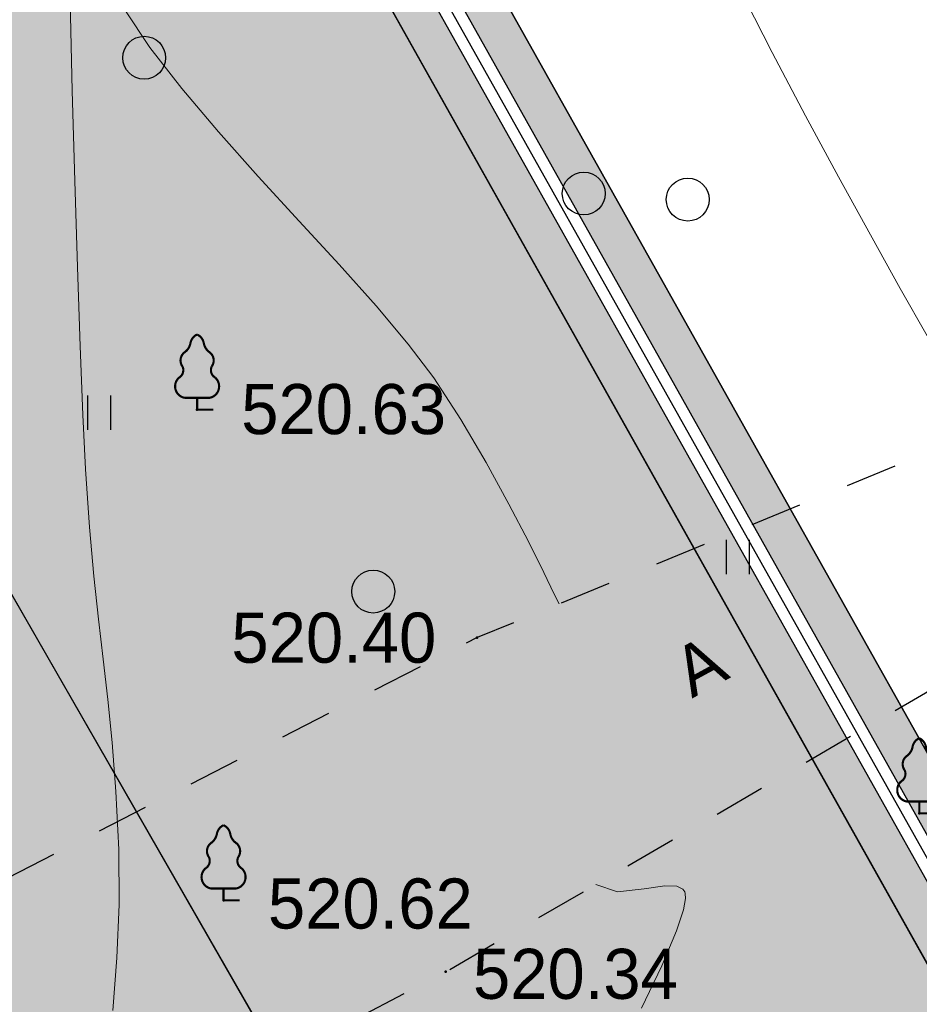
# Model space of a CAD drawing. Header units: millimetres. Extents: x 767170 to 66149698, y -983507 to 2493658.
# Tile 105 of 256: x 1975306 to 1991019, y -581026 to -563826. Entities that reach past the tile are written whole.
import ezdxf

# ---------------------------------------------------------------- set-up
doc = ezdxf.new("R2010")
doc.units = ezdxf.units.MM
doc.linetypes.add('Д_ТРОТ_ТРУБА', pattern=[3, 1.5, -1.5])
doc.linetypes.add('ДОРОГИ_СТРОЯЩ', pattern=[9, 8, -1])
for name, color, linetype in [('(004) Точки рельефа', 7, 'Continuous'), ('(022) Возд. Линии', 7, 'Continuous'), ('(025) Дорога', 7, 'Continuous'), ('(031) Горизонтали', 42, 'Continuous'), ('(036) Растительность', 7, 'Continuous'), ('(038) Деревья', 7, 'Continuous'), ('GLUXOY OG', 7, 'Continuous')]:
    doc.layers.add(name, color=color, linetype=linetype)
doc.styles.add('BM-431', font='txt')
doc.styles.add('D-431', font='txt')
doc.styles.get("Standard").update_dxf_attribs({"font": 'isocpeui.ttf'})
doc.linetypes.add('ОГРАДА_ГЛИН', pattern='A,4,["|",Standard,S=0.8,R=0,X=0,Y=-0.8],0.5,["|",Standard,S=0.8,R=0,X=0,Y=-0.8],3.5', length=8)

# ---------------------------------------------------------------- blocks, each defined once
blk = doc.blocks.new('d')
at = {"layer": '(038) Деревья'}
blk.add_ellipse((0, 0), major_axis=(0.265, 0.265), ratio=1, start_param=5.497787, end_param=11.780972, dxfattribs=at)
blk = doc.blocks.new('I04010')
for p, q in [((-0.412273, 0.007146), (-0.412273, 1.207146)), ((0.387727, 1.207146), (0.387727, 0.007146))]:
    blk.add_line(p, q)
blk = doc.blocks.new('karagach-flat-49')
at = {"layer": '(038) Деревья', "const_width": 0.0375}
for points in [[(0, 1.312, 0.246034), (-0.117, 1.159, 0.489079)], [(0, 1.312, -0.246034), (0.117, 1.159, -0.489079)], [(-0.208, 1.009, 0.181567), (-0.117, 1.159, 0.303004)], [(0.208, 1.009, -0.181567), (0.117, 1.159, -0.303004)], [(-0.208, 1.009, 0.430853), (-0.255, 0.753, 0.548276)], [(0.208, 1.009, -0.430853), (0.255, 0.753, -0.548276)], [(-0.315, 0.559, 0.383603), (-0.255, 0.753, 0.352912)], [(0.315, 0.559, -0.383603), (0.255, 0.753, -0.352912)], [(-0.315, 0.559, 0.626949), (-0.218, 0.206, 0.702465)], [(0.315, 0.559, -0.626949), (0.218, 0.206, -0.702465)]]:
    blk.add_lwpolyline(points, format="xyb", dxfattribs=at)
for points in [[(0, 0.206), (-0.218, 0.206)], [(0, 0), (0, 0.206)], [(0, 0.206), (0.218, 0.206)], [(0, 0), (0.281, 0)]]:
    blk.add_lwpolyline(points, dxfattribs=at)
at = {"layer": '(038) Деревья'}
blk.add_lwpolyline([(0, 0), (0, 0.206)], dxfattribs=at)
blk = doc.blocks.new('karagach-flat-62')
at = {"layer": '(038) Деревья', "const_width": 0.0375}
for points in [[(0, 1.312, 0.246034), (-0.117, 1.159, 0.489079)], [(0, 1.312, -0.246034), (0.117, 1.159, -0.489079)], [(-0.208, 1.009, 0.181567), (-0.117, 1.159, 0.303004)], [(0.208, 1.009, -0.181567), (0.117, 1.159, -0.303004)], [(-0.208, 1.009, 0.430853), (-0.255, 0.753, 0.548276)], [(0.208, 1.009, -0.430853), (0.255, 0.753, -0.548276)], [(-0.315, 0.559, 0.383603), (-0.255, 0.753, 0.352912)], [(0.315, 0.559, -0.383603), (0.255, 0.753, -0.352912)], [(-0.315, 0.559, 0.626949), (-0.218, 0.206, 0.702465)], [(0.315, 0.559, -0.626949), (0.218, 0.206, -0.702465)]]:
    blk.add_lwpolyline(points, format="xyb", dxfattribs=at)
for points in [[(0, 0.206), (-0.218, 0.206)], [(0, 0), (0, 0.206)], [(0, 0.206), (0.218, 0.206)], [(0, 0), (0.281, 0)]]:
    blk.add_lwpolyline(points, dxfattribs=at)
at = {"layer": '(038) Деревья'}
blk.add_lwpolyline([(0, 0), (0, 0.206)], dxfattribs=at)
blk = doc.blocks.new('karagach-flat-77')
at = {"layer": '(038) Деревья', "const_width": 0.0375}
for points in [[(0, 1.312, 0.246034), (-0.117, 1.159, 0.489079)], [(0, 1.312, -0.246034), (0.117, 1.159, -0.489079)], [(-0.208, 1.009, 0.181567), (-0.117, 1.159, 0.303004)], [(0.208, 1.009, -0.181567), (0.117, 1.159, -0.303004)], [(-0.208, 1.009, 0.430853), (-0.255, 0.753, 0.548276)], [(0.208, 1.009, -0.430853), (0.255, 0.753, -0.548276)], [(-0.315, 0.559, 0.383603), (-0.255, 0.753, 0.352912)], [(0.315, 0.559, -0.383603), (0.255, 0.753, -0.352912)], [(-0.315, 0.559, 0.626949), (-0.218, 0.206, 0.702465)], [(0.315, 0.559, -0.626949), (0.218, 0.206, -0.702465)]]:
    blk.add_lwpolyline(points, format="xyb", dxfattribs=at)
for points in [[(0, 0.206), (-0.218, 0.206)], [(0, 0), (0, 0.206)], [(0, 0.206), (0.218, 0.206)], [(0, 0), (0.281, 0)]]:
    blk.add_lwpolyline(points, dxfattribs=at)
at = {"layer": '(038) Деревья'}
blk.add_lwpolyline([(0, 0), (0, 0.206)], dxfattribs=at)
blk = doc.blocks.new('A$C05d28b1e')
at = {"layer": '(004) Точки рельефа', "color": 7, "linetype": 'ByBlock', "lineweight": -2}
for p in [(-56171, 68379), (-48449, 65309), (-56719, 62542), (-54343, 26928), (-53881, 18356)]:
    blk.add_point(p, dxfattribs=at)
at = {"layer": '(025) Дорога', "linetype": 'Д_ТРОТ_ТРУБА', "ltscale": 600, "flags": 128}
blk.add_lwpolyline([(27459, 120222), (8937, 104733), (7549, 103433), (-2273, 96670), (-15702, 86137), (-17767, 85381), (-18644, 85674), (-40043, 104576), (-45955, 113584), (-51231, 109005), (-44895, 102103), (-42025, 99008), (-25117, 82841), (-25117, 81951), (-25407, 81084), (-32229, 76172), (-32639, 76060), (-33388, 76495), (-37188, 78427), (-42918, 74170), (-43534, 73566), (-56171, 68379), (-72915, 59805), (-96929, 47597), (-121278, 30068), (-138829, 14906), (-139804, 14024), (-138021, 12053), (-129914, 19516), (-105640, 36924), (-88825, 45949), (-78921, 50853), (-56719, 62542), (-42094, 71045), (-39916, 71829), (-37271, 72176), (-35503, 71928), (-34406, 71614), (-29497, 64248), (-29370, 62878), (-30300, 61153), (-32643, 58416), (-31513, 56567), (-31513, 56567), (-31513, 56567)], dxfattribs=at)
at = {"layer": '(031) Горизонтали', "color": 42, "linetype": 'Continuous', "lineweight": 0, "ltscale": 600}
for points in [[(-47358, 71997), (-47586, 72384), (-47909, 72942), (-48313, 73648), (-48783, 74478), (-49303, 75412), (-49858, 76425), (-50434, 77495), (-51015, 78600), (-51486, 79518)], [(-54739, 68967), (-54825, 69139), (-55008, 69518), (-55276, 70057), (-55615, 70711), (-56012, 71436), (-56453, 72186), (-56926, 72915), (-57373, 73507), (-57936, 74174), (-58583, 74896), (-59280, 75656), (-59993, 76434), (-60687, 77211), (-61330, 77968), (-61887, 78686), (-62325, 79346)], [(-55817, 16431), (-55745, 17351), (-55703, 18283), (-55710, 19246), (-55761, 20258), (-55825, 21114), (-55900, 21866), (-55981, 22566), (-56065, 23266), (-56147, 24017), (-56224, 24873), (-56292, 25886), (-56339, 26836), (-56387, 28034), (-56434, 29418), (-56480, 30927), (-56523, 32497), (-56561, 34067)], [(-53300, 61905), (-52946, 62645), (-52689, 63255), (-52567, 63624), (-52530, 63820), (-52535, 63908), (-52546, 63938), (-52580, 63982), (-52681, 64035), (-52894, 64045), (-53251, 63991), (-53720, 63938), (-54095, 64068)]]:
    blk.add_lwpolyline(points, dxfattribs=at)
at = {"layer": '(022) Возд. Линии', "xscale": 1000, "yscale": 1000, "zscale": 1000}
for name, p in [('karagach-flat-49', (-48449, 65309)), ('karagach-flat-77', (-54343, 26928)), ('karagach-flat-62', (-53881, 18356))]:
    blk.add_blockref(name, p, dxfattribs=at)
at = {"layer": '(036) Растительность', "linetype": 'Continuous', "xscale": 500, "yscale": 500, "zscale": 500}
for p in [(-62767, 72005), (-44893, 24048)]:
    blk.add_blockref('I04010', p, dxfattribs=at)
at = {"layer": '(038) Деревья', "linetype": 'Continuous', "xscale": 1000, "yscale": 1000, "zscale": 1000}
for p in [(-61986, 78509), (-52493, 76030), (-57985, 69183), (-47591, 30703)]:
    blk.add_blockref('d', p, dxfattribs=at)
at = {"layer": '(004) Точки рельефа', "linetype": 'ByBlock', "char_height": 875, "attachment_point": 4, "style": 'D-431'}
for s, insert in [('520.40', (-60463, 68371)), ('520.34', (-56244, 62499)), ('520.63', (-53573, 26931)), ('520.62', (-53107, 18294))]:
    blk.add_mtext(s, dxfattribs=dict(at, insert=insert))
at = {"layer": '(025) Дорога', "linetype": 'ДОРОГИ_СТРОЯЩ', "style": 'BM-431'}
blk.add_text('A', height=875, rotation=28.5396, dxfattribs=at).set_placement((-52418, 67313))

msp = doc.modelspace()

# ---------------------------------------------------------------- hatches: boundary and pattern name
at = {"true_color": 0x7abf6e, "transparency": 33554687}
h = msp.add_hatch(color=83, dxfattribs=at)
h.dxf.hatch_style = 1
edge = h.paths.add_edge_path()
edge.add_line((1979461.35, -695126.8), (2000332.41, -676379.58))
edge.add_line((2000332.41, -676379.58), (1998976.02, -674541.6))
edge.add_line((1998976.02, -674541.6), (1999207.49, -669492.41))
edge.add_line((1999207.49, -669492.41), (2029831.79, -649231.01))
edge.add_line((2029831.79, -649231.01), (1976496.64, -554191.78))
edge.add_line((1976496.64, -554191.78), (1973801.79, -555784.85))
edge.add_line((1973801.79, -555784.85), (1969618.35, -558188.3))
edge.add_arc((1971112.81, -560789.57), 3000, 119.878037, 209.878037)
edge.add_line((1968511.55, -562284.03), (1997442.13, -612640.52))
edge.add_line((1997442.13, -612640.52), (2006313.64, -628082.23))
edge.add_arc((2000244.02, -631569.31), 7000, -55.270017, 29.878037, ccw=False)
edge.add_line((2004231.99, -637322.24), (1993199.1, -643959.58))
edge.add_arc((1994742.58, -646532.06), 3000, 120.963657, 139.566005)
edge.add_line((1992459.12, -644586.34), (1997137.72, -652279.75))
edge.add_arc((2005256.48, -650559.14), 8299.08, 65.859243, 191.965676, ccw=False)
edge.add_line((2008650.64, -642985.87), (2015591.56, -638766.5))
edge.add_line((2015591.56, -638766.5), (2018188.81, -643039.01))
edge.add_line((2018188.81, -643039.01), (2011352.79, -647194.6))
edge.add_line((2011352.79, -647194.6), (2010784.81, -647539.87))
edge.add_arc((2005256.48, -650559.14), 6299.08, 28.640917, 117.796969)
edge.add_arc((2003248.26, -646757.93), 2000, 0, 117.687433, ccw=False)
edge.add_arc((2003248.26, -646757.93), 2000, -180, 0, ccw=False)
edge.add_arc((2003248.26, -646757.93), 2000, 118.008419, 180, ccw=False)
edge.add_arc((2005256.48, -650559.14), 6299.08, 117.898884, 214.625333)
edge.add_line((2000073.06, -654138.33), (2003035.26, -655760.98))
edge.add_line((2003035.26, -655760.98), (2003130.28, -659991.97))
edge.add_line((2003130.28, -659991.97), (2001711.3, -660854.27))
edge.add_arc((1992830.94, -661560.2), 8908.37, -114.382837, 4.545082, ccw=False)
edge.add_arc((1974886.6, -672468.93), 14537.88, -112.551967, 11.084172, ccw=False)
edge.add_arc((1961427.83, -684758.82), 7964.66, 229.589974, 351.797706, ccw=False)
edge.add_line((1956264.71, -690823.31), (1953555.39, -692469.73))
edge.add_line((1953555.39, -692469.73), (1949843.74, -690436.53))
edge.add_line((1949843.74, -690436.53), (1949748.72, -686205.55))
edge.add_line((1949748.72, -686205.55), (1950702.45, -685625.98))
edge.add_line((1950702.45, -685625.98), (1944366.04, -675204.51))
edge.add_line((1944366.04, -675204.51), (1931211.68, -682279.63))
edge.add_line((1931211.68, -682279.63), (1926439.66, -700644.56))
edge.add_line((1926439.66, -700644.56), (1942510.69, -740067.5))
edge.add_line((1942510.69, -740067.5), (1948566.78, -735094.09))
edge.add_arc((1946662.84, -732775.68), 3000, 309.393717, 399.393717)
edge.add_line((1948981.25, -730871.74), (1947077.31, -728553.34))
edge.add_line((1947077.31, -728553.34), (1977216.64, -703802.15))
edge.add_line((1977216.64, -703802.15), (1994990.75, -725445.54))
edge.add_line((1994990.75, -725445.54), (1997521.46, -728536.43))
edge.add_line((1997521.46, -728536.43), (1994425.8, -731077.83))
edge.add_line((1994425.8, -731077.83), (1991887.72, -727986.21))
edge.add_line((1991887.72, -727986.21), (1991893.53, -727981.45))
edge.add_line((1991893.53, -727981.45), (1990627.81, -726439.68))
edge.add_line((1990627.81, -726439.68), (1952735.43, -757551.13))
edge.add_line((1952735.43, -757551.13), (1962245.49, -770618.23))
edge.add_line((1962245.49, -770618.23), (1960981.72, -771703.67))
edge.add_line((1960981.72, -771703.67), (1963852.34, -775045.9))
edge.add_line((1963852.34, -775045.9), (2010428.67, -735054.44))
edge.add_line((2010428.67, -735054.44), (1979461.35, -695126.8))

# ---------------------------------------------------------------- next in the draw order: block references
at = {"color": 5, "lineweight": 50}
msp.add_blockref('A$C05d28b1e', (2032748.06, -597565.05), dxfattribs=at)

# ---------------------------------------------------------------- next in the draw order: hatches: boundary and pattern name
at = {"true_color": 0xb1ab95}
h = msp.add_hatch(color=253, dxfattribs=at)
h.dxf.hatch_style = 1
edge = h.paths.add_edge_path(flags=17)
edge.add_line((1955047.53, -783504.45), (1954634.01, -782936.27))
edge.add_line((1954634.01, -782936.27), (1953650.45, -783794.04))
edge.add_line((1953650.45, -783794.04), (1916263.81, -732423.7))
edge.add_line((1916263.81, -732423.7), (1860948.57, -648341.7))
edge.add_arc((1866379.96, -643925.81), 7000, 211.28657, 219.112196, ccw=False)
edge.add_line((1860397.89, -647561.04), (1859948.55, -646821.61))
edge.add_line((1859948.55, -646821.61), (1840672.31, -617520.73))
edge.add_line((1840672.31, -617520.73), (1968464.85, -539879.75))
edge.add_line((1968464.85, -539879.75), (1973559.53, -548958.08))
edge.add_line((1973559.53, -548958.08), (1970748.48, -550619.85))
edge.add_line((1970748.48, -550619.85), (1973801.79, -555784.85))
edge.add_line((1973801.79, -555784.85), (1976496.64, -554191.78))
edge.add_line((1976496.64, -554191.78), (2029831.79, -649231.01))
edge.add_line((2029831.79, -649231.01), (1999207.49, -669492.41))
edge.add_line((1999207.49, -669492.41), (1998976.02, -674541.6))
edge.add_line((1998976.02, -674541.6), (2000332.41, -676379.58))
edge.add_line((2000332.41, -676379.58), (1979461.35, -695126.8))
edge.add_line((1979461.35, -695126.8), (2010428.67, -735054.44))
edge.add_line((2010428.67, -735054.44), (1963852.34, -775045.9))
edge.add_line((1963852.34, -775045.9), (1960985.09, -771707.59))
edge.add_line((1960985.09, -771707.59), (1956614.65, -775461.33))
edge.add_line((1956614.65, -775461.33), (1959631.8, -779606.98))
edge.add_line((1959631.8, -779606.98), (1960742.35, -778638.46))
edge.add_line((1960742.35, -778638.46), (1958201.54, -775680.23))
edge.add_line((1958201.54, -775680.23), (1960856.64, -773399.78))
edge.add_line((1960856.64, -773399.78), (1963397.98, -776358.64))
edge.add_line((1963397.98, -776358.64), (2011389.95, -735151.69))
edge.add_line((2011389.95, -735151.69), (1980413.59, -695212.39))
edge.add_line((1980413.59, -695212.39), (2001273.16, -676475.49))
edge.add_line((2001273.16, -676475.49), (1999686.66, -674325.68))
edge.add_line((1999686.66, -674325.68), (1999890.46, -669879.88))
edge.add_line((1999890.46, -669879.88), (2030760.64, -649455.81))
edge.add_line((2030760.64, -649455.81), (1968720.67, -538905.26))
edge.add_line((1968720.67, -538905.26), (1839688.71, -617299.26))
edge.add_line((1839688.71, -617299.26), (1915688.1, -732822.24))
edge.add_line((1915688.1, -732822.24), (1953534.35, -784824.1))
edge.add_line((1953534.35, -784824.1), (1955047.53, -783504.45))
h.paths.add_polyline_path([(1915359.13, -733049.97), (1839126.65, -617172.7), (1968866.85, -538348.41), (2031291.41, -649584.27), (2000280.73, -670101.3), (2000092.73, -674202.3), (2001810.73, -676530.3), (1980957.73, -695261.3), (2011937.45, -735204.93), (1963658.58, -776662.05), (1964179.57, -777268.64), (1961524.47, -779549.09), (1961002.98, -778941.91), (1959868.1, -779931.66), (1961042.32, -781545.07), (1965871.76, -777397.09), (1965025.08, -776411.3), (2012898.72, -735302.15), (1981909.98, -695346.89), (2002751.49, -676626.21), (2000803.37, -673986.38), (2000963.71, -670488.77), (2032220.26, -649809.07), (1969122.67, -537373.91), (1838143.05, -616951.22), (1914783.42, -733448.51), (1953351.91, -786442.76), (1955697.33, -784397.3), (1955283.82, -783829.12), (1953468.01, -785412.71)])
at = {"true_color": 0x939598}
h = msp.add_hatch(color=252, dxfattribs=at)
h.dxf.hatch_style = 1
edge = h.paths.add_edge_path(flags=16)
edge.add_line((1880427.27, -639484.99), (1867770.28, -647176.5))
edge.add_arc((1866212.33, -644612.76), 3000, 211.28657, 301.28657, ccw=False)
edge.add_line((1863648.58, -646170.72), (1849710.57, -623234.6))
edge.add_arc((1852274.31, -621676.64), 3000, 121.28657, 211.28657, ccw=False)
edge.add_line((1850716.36, -619112.9), (1864253.7, -610886.41))
edge.add_arc((1865811.66, -613450.15), 3000, 29.088455, 121.28657, ccw=False)
edge.add_line((1868433.27, -611991.67), (1876107.63, -625786.31))
edge.add_line((1876107.63, -625786.31), (1877080.66, -627535.34))
edge.add_line((1877080.66, -627535.34), (1879026.73, -631033.39))
edge.add_line((1879026.73, -631033.39), (1879999.77, -632782.42))
edge.add_line((1879999.77, -632782.42), (1881490.92, -635462.77))
edge.add_arc((1878869.31, -636921.25), 3000, -58.71343, 29.088455, ccw=False)
edge = h.paths.add_edge_path(flags=16)
edge.add_line((1939772.02, -650296.19), (1947878.07, -665367.27))
edge.add_arc((1945235.98, -666788.33), 3000, -61.72623, 28.27377, ccw=False)
edge.add_line((1946657.04, -669430.41), (1918933.77, -684341.49))
edge.add_arc((1917512.71, -681699.4), 3000, 209.088455, 298.27377, ccw=False)
edge.add_line((1914891.1, -683157.88), (1907381.92, -669660.14))
edge.add_arc((1910003.53, -668201.66), 3000, 121.28657, 209.088455, ccw=False)
edge.add_line((1908445.57, -665637.92), (1935571.99, -649153.51))
edge.add_arc((1937129.94, -651717.25), 3000, 28.27377, 121.28657, ccw=False)
edge = h.paths.add_edge_path(flags=16)
edge.add_line((1976178.98, -650225.98), (1970787.97, -640746.64))
edge.add_line((1970787.97, -640746.64), (1966845.93, -633815.1))
edge.add_arc((1969453.7, -632332.03), 3000, 120.099397, 209.6274, ccw=False)
edge.add_line((1967949.2, -629736.56), (1991375.97, -616156.87))
edge.add_arc((1992880.47, -618752.34), 3000, 29.878037, 120.099397, ccw=False)
edge.add_line((1995481.73, -617257.87), (1998348.35, -622247.5))
edge.add_line((1998348.35, -622247.5), (2000919.2, -626722.3))
edge.add_line((2000919.2, -626722.3), (2002845.29, -630074.85))
edge.add_arc((2000244.02, -631569.31), 3000, -59.036343, 29.878037, ccw=False)
edge.add_line((2001787.51, -634141.8), (1990233.7, -641074.05))
edge.add_arc((1991777.18, -643646.53), 3000, 120.963657, 150.600522)
edge.add_line((1989163.53, -642173.84), (1986037.71, -647721.41))
edge.add_arc((1983424.05, -646248.72), 3000, 298.27377, 330.600522, ccw=False)
edge.add_line((1984845.11, -648890.8), (1980207.81, -651384.99))
edge.add_arc((1978786.76, -648742.9), 3000, 209.6274, 298.27377, ccw=False)
edge = h.paths.add_edge_path(flags=16)
edge.add_line((1961667.18, -558400.36), (1966677.22, -567120.83))
edge.add_line((1966677.22, -567120.83), (1970161.5, -573185.55))
edge.add_line((1970161.5, -573185.55), (1974618.86, -580944.01))
edge.add_arc((1972017.59, -582438.48), 3000, -59.410366, 29.878037, ccw=False)
edge.add_line((1973544.25, -585020.98), (1964930.63, -590112.96))
edge.add_line((1964930.63, -590112.96), (1960857.9, -592520.57))
edge.add_line((1960857.9, -592520.57), (1950497.23, -598645.32))
edge.add_line((1950497.23, -598645.32), (1952574.66, -602063.9))
edge.add_line((1952574.66, -602063.9), (1961717.47, -596659.09))
edge.add_arc((1963244.13, -599241.59), 3000, 30.603626, 120.589661, ccw=False)
edge.add_line((1965826.26, -597714.3), (1968293.69, -601887.05))
edge.add_line((1968293.69, -601887.05), (1971711.76, -599809.93))
edge.add_line((1971711.76, -599809.93), (1969269.97, -595679.39))
edge.add_arc((1971852.47, -594152.73), 3000, 120.589634, 210.589634, ccw=False)
edge.add_line((1970325.81, -591570.23), (1975472.88, -588527.52))
edge.add_arc((1976999.53, -591110.02), 3000, 29.878037, 120.589634, ccw=False)
edge.add_line((1979600.8, -589615.56), (1985817.43, -600436.21))
edge.add_line((1985817.43, -600436.21), (1980132.89, -603702.06))
edge.add_line((1980132.89, -603702.06), (1982210.8, -607121.42))
edge.add_line((1982210.8, -607121.42), (1987810.05, -603904.56))
edge.add_line((1987810.05, -603904.56), (1990500.14, -608586.93))
edge.add_arc((1987898.88, -610081.39), 3000, -59.900603, 29.878037, ccw=False)
edge.add_line((1989403.38, -612676.86), (1960880.31, -629210.71))
edge.add_line((1960880.31, -629210.71), (1964534.7, -635224.29))
edge.add_line((1964534.7, -635224.29), (1963409.62, -635864.14))
edge.add_line((1963409.62, -635864.14), (1972585.13, -651998))
edge.add_arc((1969977.36, -653481.08), 3000, -61.72623, 29.6274, ccw=False)
edge.add_line((1971398.41, -656123.16), (1955463.98, -664693.56))
edge.add_arc((1954042.93, -662051.48), 3000, 208.27377, 298.27377, ccw=False)
edge.add_line((1951400.85, -663472.53), (1942878.03, -647626.57))
edge.add_arc((1945520.11, -646205.51), 3000, 120.099397, 208.27377, ccw=False)
edge.add_line((1944015.6, -643610.04), (1946516.53, -642160.34))
edge.add_line((1946516.53, -642160.34), (1944591.16, -638992))
edge.add_line((1944591.16, -638992), (1920129.36, -653857.15))
edge.add_line((1920129.36, -653857.15), (1906696.31, -662020.26))
edge.add_arc((1905138.35, -659456.52), 3000, 209.088478, 301.28657, ccw=False)
edge.add_line((1902516.74, -660915), (1891323.47, -640795.12))
edge.add_arc((1893945.08, -639336.64), 3000, 120.589634, 209.088455, ccw=False)
edge.add_line((1892418.43, -636754.14), (1903041.63, -630474.19))
edge.add_arc((1904376.64, -633160.78), 3000, 30.589658, 116.423367, ccw=False)
edge.add_line((1906959.14, -631634.12), (1910189.36, -637098.39))
edge.add_line((1910189.36, -637098.39), (1913685.66, -635071.71))
edge.add_line((1913685.66, -635071.71), (1910422.34, -629631.7))
edge.add_arc((1912984.98, -628071.92), 3000, 120.589634, 211.327181, ccw=False)
edge.add_line((1911458.32, -625489.42), (1923775.46, -618217.3))
edge.add_line((1923775.46, -618217.3), (1921698.04, -614798.72))
edge.add_line((1921698.04, -614798.72), (1909287.46, -622135.29))
edge.add_line((1909287.46, -622135.29), (1897140.57, -629315.97))
edge.add_line((1897140.57, -629315.97), (1890608.48, -633177.44))
edge.add_arc((1889081.82, -630594.94), 3000, 209.088455, 300.589634, ccw=False)
edge.add_line((1886460.21, -632053.42), (1873748.15, -609203.52))
edge.add_arc((1876369.76, -607745.04), 3000, 120.054821, 209.088455, ccw=False)
edge.add_line((1874867.27, -605148.4), (1891769.45, -595368.35))
edge.add_line((1891769.45, -595368.35), (1912374.5, -583445.72))
edge.add_arc((1913876.98, -586042.36), 3000, 31.28657, 120.054821, ccw=False)
edge.add_line((1916440.72, -584484.4), (1919712.53, -589868.42))
edge.add_line((1919712.53, -589868.42), (1928685.62, -584415.57))
edge.add_line((1928685.62, -584415.57), (1925598.06, -579334.74))
edge.add_arc((1928161.8, -577776.78), 3000, 120.054821, 211.28657, ccw=False)
edge.add_line((1926659.32, -575180.14), (1953848.74, -559447.61))
edge.add_line((1953848.74, -559447.61), (1957563.43, -557298.19))
edge.add_arc((1959065.92, -559894.83), 3000, 29.878037, 120.054821, ccw=False)
edge = h.paths.add_edge_path(flags=16)
edge.add_line((1958721.11, -747458.94), (1947104.75, -756998.59))
edge.add_arc((1945200.81, -754680.18), 3000, 216.04662, 309.393717, ccw=False)
edge.add_line((1942775.2, -756445.51), (1939238.51, -751585.99))
edge.add_arc((1941664.12, -749820.66), 3000, 129.393717, 216.04662, ccw=False)
edge.add_line((1939760.18, -747502.25), (1951105.36, -738185.3))
edge.add_arc((1953009.3, -740503.71), 3000, 39.393717, 129.393717, ccw=False)
edge.add_line((1955327.71, -738599.78), (1959135.58, -743236.6))
edge.add_arc((1956817.17, -745140.53), 3000, -50.606283, 39.393717, ccw=False)
edge = h.paths.add_edge_path()
edge.add_arc((2000244.02, -631569.31), 7000, 300.963657, 389.878037)
edge.add_line((2006313.64, -628082.23), (1997442.13, -612640.52))
edge.add_line((1997442.13, -612640.52), (1968511.55, -562284.03))
edge.add_arc((1971112.81, -560789.57), 3000, 119.878037, 209.878037, ccw=False)
edge.add_line((1969618.35, -558188.3), (1973801.79, -555784.85))
edge.add_line((1973801.79, -555784.85), (1971766.09, -552341.25))
edge.add_line((1971766.09, -552341.25), (1967163.04, -554985.77))
edge.add_arc((1965668.57, -552384.51), 3000, 228.679871, 299.878037, ccw=False)
edge.add_arc((1959065.92, -559894.83), 7000, 48.679871, 120.054821)
edge.add_line((1955560.12, -553836), (1868468.81, -604229.36))
edge.add_line((1868468.81, -604229.36), (1848086.89, -616615.22))
edge.add_line((1848086.89, -616615.22), (1843343.97, -619497.44))
edge.add_line((1843343.97, -619497.44), (1859948.55, -646821.61))
edge.add_line((1859948.55, -646821.61), (1860397.89, -647561.04))
edge.add_arc((1866379.96, -643925.81), 7000, 211.28657, 301.28657)
edge.add_line((1870015.19, -649907.87), (1881933.27, -642665.39))
edge.add_arc((1883491.23, -645229.13), 3000, 29.088455, 121.28657, ccw=False)
edge.add_line((1886112.84, -643770.65), (1887831.19, -646859.39))
edge.add_arc((1885209.58, -648317.87), 3000, -60.911545, 29.088455, ccw=False)
edge.add_line((1886668.06, -650939.48), (1884046.45, -652397.96))
edge.add_line((1884046.45, -652397.96), (1901548.18, -683857.29))
edge.add_line((1901548.18, -683857.29), (1903487.35, -682778.47))
edge.add_arc((1904945.83, -685400.08), 3000, 15.949142, 119.088455, ccw=False)
edge.add_line((1907830.35, -684575.73), (1913466.04, -704320.24))
edge.add_line((1913466.04, -704320.24), (1933901.4, -754449.05))
edge.add_line((1933901.4, -754449.05), (1959156.82, -789150.74))
edge.add_arc((1956731.21, -790916.07), 3000, -46.417977, 36.04662, ccw=False)
edge.add_line((1958799.39, -793089.24), (1967567.8, -784744.44))
edge.add_arc((1965499.59, -782571.3), 3000, 216.04662, 313.582833, ccw=False)
edge.add_line((1963073.98, -784336.63), (1948669.69, -764544.72))
edge.add_arc((1951095.3, -762779.39), 3000, 129.393717, 216.04662, ccw=False)
edge.add_line((1949191.37, -760460.98), (1990627.81, -726439.68))
edge.add_line((1990627.81, -726439.68), (1991893.53, -727981.45))
edge.add_line((1991893.53, -727981.45), (1994990.75, -725445.54))
edge.add_line((1994990.75, -725445.54), (1977216.64, -703802.15))
edge.add_line((1977216.64, -703802.15), (1947077.31, -728553.34))
edge.add_line((1947077.31, -728553.34), (1948981.25, -730871.74))
edge.add_arc((1946662.84, -732775.68), 3000, -50.606283, 39.393717, ccw=False)
edge.add_line((1948566.78, -735094.09), (1939668.19, -742401.84))
edge.add_arc((1937764.26, -740083.43), 3000, 202.178608, 309.393717, ccw=False)
edge.add_line((1934986.22, -741215.91), (1919036.7, -702091.04))
edge.add_arc((1921814.73, -700958.55), 3000, 165.441673, 202.178608, ccw=False)
edge.add_line((1918911.05, -700204.46), (1921995.66, -688327.06))
edge.add_arc((1924899.34, -689081.16), 3000, 118.27377, 165.441673, ccw=False)
edge.add_line((1923478.28, -686439.07), (1986229.34, -652688.16))
edge.add_arc((1981966.17, -644761.91), 9000, 298.27377, 330.600522)
edge.add_line((1989807.14, -649179.97), (1992128.92, -645059.37))
edge.add_arc((1994742.58, -646532.06), 3000, 120.963657, 150.600522, ccw=False)
edge.add_line((1993199.1, -643959.58), (2003845.48, -637571.77))

# ---------------------------------------------------------------- next in the draw order: block references
at = {"color": 5, "lineweight": 50}
msp.add_blockref('A$C05d28b1e', (2039466.73, -642998.3), dxfattribs=at)

# ---------------------------------------------------------------- next in the draw order: linework, layer by layer
for points in [[(1955743.91, -784356.68), (1953351.91, -786442.76), (1914783.42, -733448.51), (1838143.05, -616951.22), (1969122.67, -537373.91), (2032220.26, -649809.07), (2000963.71, -670488.77), (2000803.37, -673986.38), (2002751.49, -676626.21), (1981909.98, -695346.89), (2012898.72, -735302.15), (1965025.08, -776411.3), (1965871.76, -777397.09), (1961042.32, -781545.07)], [(1965025.08, -776411.3), (2012898.72, -735302.15), (1981909.98, -695346.89), (2002751.49, -676626.21), (2000803.37, -673986.38), (2000963.71, -670488.77), (2032220.26, -649809.07), (1969122.67, -537373.91), (1838143.05, -616951.22), (1914783.42, -733448.51), (1953351.91, -786442.76)], [(1953468.01, -785412.71), (1915359.13, -733049.97), (1839126.65, -617172.7), (1968866.85, -538348.41), (2031291.41, -649584.27), (2000280.73, -670101.3), (2000092.73, -674202.3), (2001810.73, -676530.3), (1980957.73, -695261.3), (2011937.45, -735204.93), (1963658.58, -776662.05)], [(1963397.98, -776358.64), (2011389.95, -735151.69), (1980413.59, -695212.39), (2001273.16, -676475.49), (1999686.66, -674325.68), (1999890.46, -669879.88), (2030760.64, -649455.81), (1968720.67, -538905.26), (1839688.71, -617299.26), (1915688.1, -732822.24), (1953534.35, -784824.1)], [(1963852.34, -775045.9), (2010428.67, -735054.44), (1979461.35, -695126.8), (2000332.41, -676379.58), (1998976.02, -674541.6), (1999207.49, -669492.41), (2029831.79, -649231.01), (1976496.64, -554191.78)], [(2010428.67, -735054.44), (1979461.35, -695126.8), (2000332.41, -676379.58), (1998976.02, -674541.6), (1999207.49, -669492.41), (2029831.79, -649231.01), (1976496.64, -554191.78)]]:
    msp.add_lwpolyline(points)
for points in [[(1953650.45, -783794.04), (1916263.81, -732423.7), (1860948.57, -648341.7, -0.03415901), (1860397.89, -647561.04), (1859948.55, -646821.61), (1840672.31, -617520.73), (1968464.85, -539879.75), (1973559.53, -548958.08), (1970748.48, -550619.85), (1973801.79, -555784.85), (1976496.64, -554191.78), (2029831.79, -649231.01), (1999207.49, -669492.41), (1998976.02, -674541.6), (2000332.41, -676379.58), (1979461.35, -695126.8), (2010428.67, -735054.44), (1963852.34, -775045.9)], [(1949191.37, -760460.98), (1990627.81, -726439.68), (1991893.53, -727981.45), (1994990.5, -725445.75), (1993721.46, -723899.94), (1977216.64, -703802.15), (1947077.31, -728553.34), (1948981.25, -730871.74, -0.41421356), (1948566.78, -735094.09), (1939668.19, -742401.84, -0.5052191), (1934986.22, -741215.91), (1919036.7, -702091.04, -0.16168228), (1918911.05, -700204.46), (1921995.66, -688327.06, -0.20876473), (1923478.28, -686439.07), (1986229.34, -652688.16, 0.14199501), (1989807.14, -649179.97), (1992128.92, -645059.37, -0.1300409), (1993199.1, -643959.58), (2003845.48, -637571.77, 0.40867475), (2006313.64, -628082.23), (1997442.13, -612640.52), (1968511.47, -562283.89)], [(1949191.37, -760460.98), (1990627.81, -726439.68), (1991893.53, -727981.45), (1994990.75, -725445.54), (1977216.64, -703802.15), (1947077.31, -728553.34), (1948981.25, -730871.74, -0.41421356), (1948566.78, -735094.09), (1939668.19, -742401.84, -0.5052191), (1934986.22, -741215.91), (1919036.7, -702091.04, -0.16168228), (1918911.05, -700204.46), (1921995.66, -688327.06, -0.20876473), (1923478.28, -686439.07), (1986229.34, -652688.16, 0.14199501), (1989807.14, -649179.97), (1992128.92, -645059.37, -0.1300409), (1993199.1, -643959.58), (2003845.48, -637571.77, 0.40867475), (2006313.64, -628082.23), (1997442.13, -612640.52), (1968511.55, -562284.03, -0.41421356)], [(1968511.55, -562284.03), (1997442.13, -612640.52), (2006313.64, -628082.23, -0.40867475), (2003845.48, -637571.77), (1993199.1, -643959.58, 0.1300409), (1992128.92, -645059.37), (1989807.14, -649179.97, -0.14199501), (1986229.34, -652688.16), (1923478.28, -686439.07, 0.20876473), (1921995.66, -688327.06), (1918911.05, -700204.46, 0.16168228)]]:
    msp.add_lwpolyline(points, format="xyb")
at = {"layer": 'GLUXOY OG', "color": 186, "linetype": 'ОГРАДА_ГЛИН', "lineweight": 30, "ltscale": 400}
for points in [[(1953468.01, -785412.71), (1915359.13, -733049.97), (1839126.65, -617172.7), (1968866.85, -538348.41), (2031291.41, -649584.27), (2000280.73, -670101.3), (2000092.73, -674202.3), (2001810.73, -676530.3), (1980957.73, -695261.3), (2011937.45, -735204.93)], [(2011389.95, -735151.69), (1980413.59, -695212.39), (2001273.16, -676475.49), (1999686.66, -674325.68), (1999890.46, -669879.88), (2030760.64, -649455.81), (1968720.67, -538905.26), (1839688.71, -617299.26), (1915688.1, -732822.24), (1953534.35, -784824.1)]]:
    msp.add_lwpolyline(points, dxfattribs=at)
at = {"layer": 'GLUXOY OG', "color": 186, "lineweight": 30, "ltscale": 400}
msp.add_lwpolyline([(2011663.7, -735178.31), (1980685.66, -695236.84), (2001541.95, -676502.9), (1999889.7, -674263.99), (2000085.6, -669990.59), (2031026.03, -649520.04), (1968793.76, -538626.83), (1839407.68, -617235.98), (1915523.61, -732936.1), (1953501.18, -785118.4)], dxfattribs=at)

doc.saveas('drawing.dxf')
